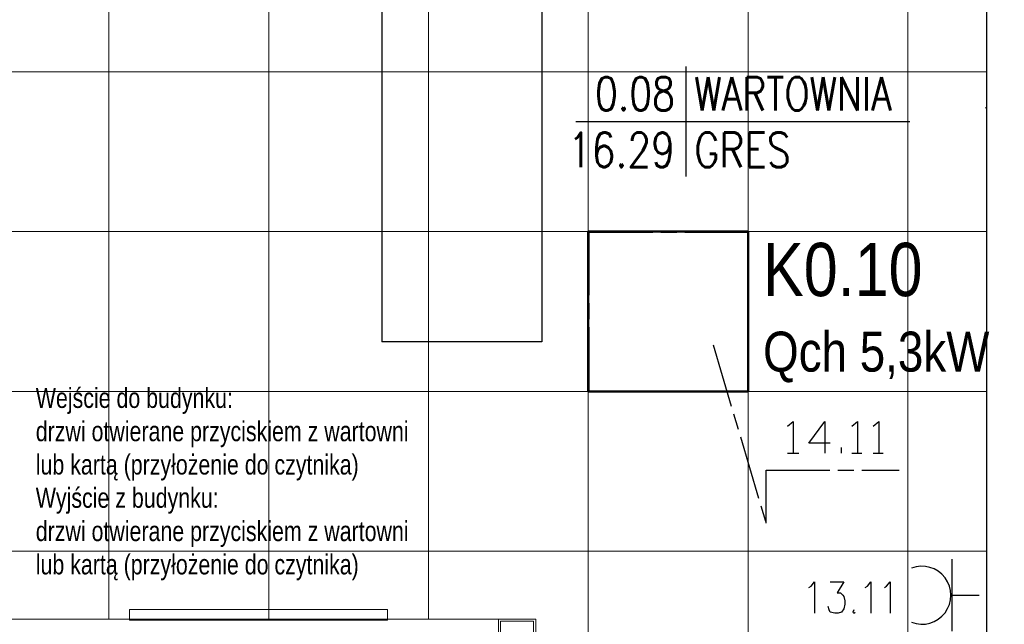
# Model space of a CAD drawing. Header units: millimetres. Extents: x 282377 to 1404227, y -783705 to 1038705.
# Tile 32 of 243: x 377147 to 377517, y 7440 to 7667. Entities that reach past the tile are written whole.
import ezdxf
from ezdxf.enums import TextEntityAlignment as Align

# ---------------------------------------------------------------- set-up
doc = ezdxf.new("R2010")
doc.units = ezdxf.units.MM
doc.linetypes.add('ACAD_ISO08W100', pattern=[36, 24, -3, 6, -3])
doc.layers.add('!!ELEKTRYKA', color=7, linetype='Continuous')
doc.styles.add('BIKTC', font='bikromsw.shx', dxfattribs={"width": 0.8})
doc.styles.add('ROMANS', font='romans', dxfattribs={"width": 0.7})
doc.styles.get("Standard").update_dxf_attribs({"font": 'arial.ttf'})

# ---------------------------------------------------------------- blocks, each defined once
blk = doc.blocks.new('A$C5416600d')
at = {"lineweight": 20}
for points in [[(0, 14), (14, 14), (14, 0), (0, 0)], [(0.8, 13.2), (13.2, 13.2), (13.2, 0.8), (0.8, 0.8)]]:
    blk.add_lwpolyline(points, close=True, dxfattribs=at)
blk = doc.blocks.new('bikmet')
blk.add_line((0, 1.65), (0, -1.65))
at = {"style": 'ROMANS', "width": 0.8}
blk.add_attdef('NRPOM', text='', height=1, dxfattribs=at).set_placement((-0.333, 0.333), align=Align.RIGHT)
blk.add_attdef('NWAPOM', (0.25, 0.333), '', height=1, dxfattribs=at)
blk.add_attdef('RAREA', text='', height=1.042, dxfattribs=at).set_placement((-0.333, -0.333), align=Align.TOP_RIGHT)
blk.add_attdef('PODLOGA', text='', height=1.042, dxfattribs=at).set_placement((0.25, -0.333), align=Align.TOP_LEFT)

msp = doc.modelspace()

# ---------------------------------------------------------------- linework, layer by layer
at = {"layer": '!!ELEKTRYKA', "color": 252, "lineweight": 15, "ltscale": 15}
for p, q in [((377180.73, 10071.62), (377180.73, 7441.62)), ((377240.73, 10071.62), (377240.73, 7441.62)), ((377360.73, 7862.62), (377360.73, 7224.62)), ((377420.73, 7862.62), (377420.73, 7224.62)), ((377480.73, 7846.62), (377480.73, 7224.62)), ((377300.73, 7809.62), (377300.73, 7441.62)), ((376333.73, 7647.12), (377510.23, 7647.12)), ((376333.73, 7587.12), (377510.23, 7587.12)), ((376333.73, 7527.12), (377510.23, 7527.12)), ((376333.73, 7467.12), (377510.23, 7467.12)), ((376900.98, 7441.62), (377326.98, 7441.62))]:
    msp.add_line(p, q, dxfattribs=at)
at = {"layer": '!!ELEKTRYKA', "color": 252}
for p, q in [((377510.23, 7846.62), (377510.23, 7408.12)), ((377283.23, 7809.62), (377283.23, 7545.69)), ((377343.23, 7809.62), (377343.23, 7545.69)), ((377356, 7628.48), (377481.52, 7628.48)), ((377343.23, 7545.69), (377283.23, 7545.69))]:
    msp.add_line(p, q, dxfattribs=at)
at = {"layer": '!!ELEKTRYKA', "color": 252, "lineweight": 20}
for p, q in [((377509.73, 7633.62), (377510.23, 7633.62)), ((377285.37, 7445.15), (377188.37, 7445.15)), ((377188.37, 7441.15), (377188.37, 7445.15)), ((377285.37, 7441.15), (377285.37, 7445.15)), ((377285.37, 7441.15), (377188.37, 7441.15))]:
    msp.add_line(p, q, dxfattribs=at)
at = {"layer": '!!ELEKTRYKA', "color": 6, "linetype": 'Continuous', "lineweight": 50, "ltscale": 50}
msp.add_lwpolyline([(377420.73, 7527.12), (377360.73, 7527.12), (377360.73, 7587.12), (377420.73, 7587.12)], close=True, dxfattribs=at)
at = {"layer": '!!ELEKTRYKA', "color": 172, "linetype": 'ACAD_ISO08W100', "lineweight": -3, "true_color": 0x0000b8}
msp.add_lwpolyline([(377420.71, 7527.19), (377361.02, 7527.19), (377361.02, 7586.88), (377420.71, 7586.88)], close=True, dxfattribs=at)
at = {"layer": '!!ELEKTRYKA', "color": 192, "linetype": 'ACAD_ISO08W100', "lineweight": -3, "true_color": 0x6d00dd}
for points in [[(377407.58, 7544.54), (377427.48, 7477.65), (377427.48, 7497.55), (377477.44, 7497.55)], [(377435.52, 7514.06), (377437.64, 7515.76), (377437.64, 7503.9)], [(377451.61, 7507.71), (377443.57, 7507.71), (377449.5, 7515.76), (377449.5, 7503.9)], [(377459.66, 7514.06), (377461.77, 7515.76), (377461.77, 7503.9)], [(377467.7, 7514.06), (377469.82, 7515.76), (377469.82, 7503.9)], [(377435.52, 7503.9), (377439.76, 7503.9)], [(377455.85, 7503.9), (377455.85, 7506.02)], [(377459.66, 7503.9), (377463.47, 7503.9)], [(377467.7, 7503.9), (377471.51, 7503.9)], [(377443.57, 7453.52), (377444.42, 7453.95), (377445.69, 7455.64), (377445.69, 7443.79)], [(377451.61, 7455.64), (377456.69, 7455.64), (377454.15, 7451.41), (377455.42, 7451.41), (377456.27, 7450.56), (377456.69, 7450.14), (377457.12, 7448.44), (377457.12, 7447.17), (377456.69, 7445.48), (377455.85, 7444.21), (377454.58, 7443.79), (377453.31, 7443.79), (377451.61, 7444.21), (377451.19, 7445.06), (377450.77, 7446.33)], [(377464.74, 7453.52), (377465.58, 7453.95), (377466.85, 7455.64), (377466.85, 7443.79)], [(377471.93, 7453.52), (377472.78, 7453.95), (377474.05, 7455.64), (377474.05, 7443.79)], [(377460.5, 7445.06), (377460.08, 7444.21), (377460.5, 7443.79), (377460.93, 7444.21)]]:
    msp.add_lwpolyline(points, dxfattribs=at)
at = {"layer": '!!ELEKTRYKA', "color": 202, "linetype": 'Continuous', "lineweight": -3, "true_color": 0xa500dd}
for points in [[(377497.33, 7437.01), (377497.33, 7464.11)], [(377497.33, 7450.56), (377507.49, 7450.56)]]:
    msp.add_lwpolyline(points, dxfattribs=at)
msp.add_arc((377486.01, 7450.56), 10.89, 248.9225, 111.0775, dxfattribs=at)

# ---------------------------------------------------------------- block references
at = {"layer": '!!ELEKTRYKA', "color": 252, "xscale": 12.5, "yscale": 12.5, "zscale": 12.5}
msp.add_blockref('bikmet', (377397.42, 7628.48), dxfattribs=at).add_auto_attribs({'NRPOM': '0.08', 'NWAPOM': 'WARTOWNIA', 'RAREA': '16.29', 'PODLOGA': 'GRES'})
at = {"layer": '!!ELEKTRYKA', "color": 252, "lineweight": 20}
msp.add_blockref('A$C5416600d', (377326.98, 7427.62), dxfattribs=at)

# ---------------------------------------------------------------- texts
at = {"layer": '!!ELEKTRYKA', "color": 6, "lineweight": 15, "insert": (377426.37, 7582.88), "char_height": 20, "width": 158.2809, "attachment_point": 1}
msp.add_mtext('{\\fArial Narrow|b0|i0|c238|p34;K0.10\\P\\H0.75x;Qch 5,3kW}', dxfattribs=at)
at = {"layer": '!!ELEKTRYKA', "color": 252, "insert": (377153.23, 7528.4), "char_height": 7.5, "width": 650.6795, "attachment_point": 1, "rotation": 360, "style": 'BIKTC'}
msp.add_mtext('Wejście do budynku:\\Pdrzwi otwierane przyciskiem z wartowni\\Plub kartą (przyłożenie do czytnika)\\PWyjście z budynku: \\Pdrzwi otwierane przyciskiem z wartowni\\Plub kartą (przyłożenie do czytnika)', dxfattribs=at)

doc.saveas('drawing.dxf')
